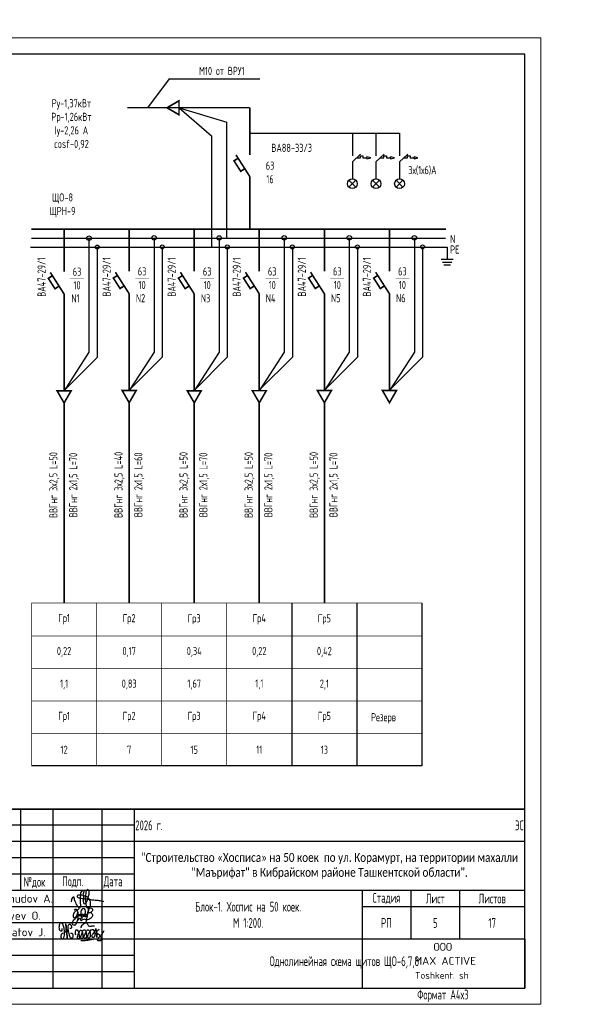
# Model space of a CAD drawing. Header units: millimetres. Extents: x 473009 to 2502882, y 456217 to 1153743.
# Tile 14 of 124: x 820068 to 837514, y 457033 to 487290. Entities that reach past the tile are written whole.
import ezdxf
from ezdxf.enums import TextEntityAlignment as Align

# ---------------------------------------------------------------- set-up
doc = ezdxf.new("R2010")
doc.units = ezdxf.units.MM
for name, color, linetype in [('_Текст', 7, 'Continuous'), ('EKAB', 7, 'Continuous'), ('FORMAT', 150, 'Continuous'), ('Osnova', 7, 'Continuous'), ('построение', 7, 'Continuous'), ('формат', 136, 'Continuous')]:
    doc.layers.add(name, color=color, linetype=linetype)
doc.layers.add('ТХ. штамп', color=7, linetype='Continuous', lineweight=25)
doc.layers.add('ЭМ', color=240, linetype='Continuous', lineweight=20)
doc.styles.add('COMPLEX', font='isocpeur.ttf')
doc.styles.add('SPDS', font='spds.shx', dxfattribs={"width": 0.8, "height": 250})
doc.styles.add('SPDS1', font='spds.shx', dxfattribs={"width": 0.8})

# ---------------------------------------------------------------- blocks, each defined once
blk = doc.blocks.new('*U102')
at = {"color": 0, "linetype": 'Continuous', "lineweight": 30}
blk.add_line((404, 60), (589, 60), dxfattribs=at)
at = {"layer": 'ЭМ', "color": 0, "lineweight": 20, "ltscale": 0.5}
blk.add_lwpolyline([(0, 0), (594, 0), (594, 297), (0, 297)], close=True, dxfattribs=at)
at = {"layer": 'ЭМ', "color": 0, "lineweight": 30, "ltscale": 0.5}
blk.add_lwpolyline([(20, 5), (589, 5), (589, 292), (20, 292)], close=True, dxfattribs=at)
blk = doc.blocks.new('A$C4c4061ee')
at = {"color": 184, "lineweight": 30}
blk.add_spline([(-39.7, -7.1), (-36.8, 4), (-34, 7.9), (-31.2, -0.1), (-24.1, -16.2), (-16.7, -23.5), (-13.9, -23.5), (-12.5, -17.9), (-12.5, 12.7), (-8.3, 24.8), (-4.4, 27), (-3.4, 21.4), (-5.7, 12.9), (-4.4, 8), (-4.4, -10), (-2, -12.6), (3.3, -10), (9.6, 6.1), (12.6, 19.5), (7.6, 28.9), (4.7, 26.6), (2.4, 16.6), (1.1, -1.2), (2.9, -14.2), (6.8, -24.8), (10.9, -24.8), (15, -21.3), (16.5, -17.2), (16.5, -9.9), (12, 2), (5.9, 7.4), (-2.7, 10.3), (-10, 12.1), (-17, 12.1), (-21.5, 11.2), (-22.5, 7.7), (-20, 5.4), (-14, 3.7), (-0.7, 1.8), (11, 0.5), (22.2, -1.2), (37.6, -2.6), (43.5, -3.6), (49.3, -4.5), (54.9, -6.4)], degree=3, dxfattribs=at)
blk = doc.blocks.new('Odil Ganiyev')
at = {"color": 184, "lineweight": 30}
for points, knots in [([(278093, -189111), (278063, -189124), (277979, -189180), (277976, -189469), (278121, -189357), (278159, -189260), (278167, -189222)], [0, 0, 0, 0, 84.01965, 319.3343, 434.006974, 519.963926, 519.963926, 519.963926, 519.963926]), ([(278167, -189222), (278181, -189151), (278171, -189084), (278111, -189103), (278093, -189111)], [526.826092, 526.826092, 526.826092, 526.826092, 665.559085, 706.396126, 706.396126, 706.396126, 706.396126]), ([(278396, -189316), (278466, -189243), (278495, -189145), (278487, -189009), (278378, -188944), (278332, -188998), (278319, -189020), (278305, -189050), (278280, -189134), (278300, -189288), (278388, -189386)], [0, 0, 0, 0, 210.331661, 341.544209, 437.993539, 521.209993, 521.209993, 521.209993, 602.643394, 823.015149, 823.015149, 823.015149, 823.015149]), ([(278617, -189118), (278680, -189058), (278780, -189127), (278817, -189262), (278675, -189400), (278595, -189412), (278531, -189410)], [498.211239, 498.211239, 498.211239, 498.211239, 560.962433, 628.560844, 789.184895, 992.203079, 992.203079, 992.203079, 992.203079]), ([(278604, -188939), (278630, -188908), (278658, -188890), (278746, -188897), (278776, -188980), (278743, -189054), (278691, -189101), (278617, -189118)], [0, 0, 0, 0, 59.301687, 137.83445, 232.671471, 306.955654, 371.443461, 371.443461, 371.443461, 371.443461])]:
    blk.add_open_spline(points, degree=3, knots=knots, dxfattribs=at)
for points in [[(278009, -189095), (278081, -189029), (278139, -189055), (278204, -188993)], [(278218, -189288), (278220, -189298), (278251, -189229), (278258, -189294), (278315, -189206), (278295, -189231), (278320, -189288), (278380, -189198), (278355, -189239), (278384, -189286), (278449, -189192), (278428, -189223), (278438, -189281), (278515, -189197), (278494, -189208), (278505, -189282), (278604, -188932), (278563, -189514)], [(278174, -189155), (278173, -189633), (278135, -189699), (278036, -189702), (278008, -189605), (278074, -189469), (278128, -189405), (278218, -189288)], [(278213, -189509), (278316, -189388), (278340, -189483), (278421, -189425), (278521, -189382)]]:
    blk.add_spline(points, degree=3, dxfattribs=at)
blk = doc.blocks.new('A$C77aec0c1')
at = {"color": 184, "lineweight": 30}
for points in [[(-78.4, 25.2), (-78.4, 19.8), (-80.1, 15.4), (-82.7, 15.2), (-85.9, 18.3), (-87.6, 24.6), (-87.6, 33.5), (-85.8, 41.5), (-83.2, 44.9), (-79.5, 45.3), (-74.8, 37.3), (-71.4, 24), (-70.3, 12.8), (-70.6, 1.9), (-72.5, -8.2), (-74.5, -11.9), (-76.7, -12.4), (-79.3, -9.8), (-81.1, -2.5), (-80.5, 2.8), (-78.6, 6.3), (-76.3, 8.1), (-74.2, 8.6)], [(-70.3, 8.8), (-64.2, 15.4), (-63.4, 26), (-64.7, 36.5), (-65.8, 41.1), (-66, 40.4), (-65.4, 38.6), (-63.9, 30.6), (-63.4, 26), (-62.4, 17.4), (-61.3, 7.7), (-60.5, -1.3), (-59.7, -9.1), (-59.2, -11.6), (-59.5, -10.3), (-59.8, -8.8), (-61, 4.4), (-61.6, 9.7), (-62.2, 15.2), (-62.4, 16.8), (-60.5, 15), (-58.2, 15.7), (-56.6, 21.2), (-56.7, 31.2), (-55.8, 37.1), (-53.2, 40), (-50, 39.7), (-45.9, 34.7), (-45.4, 29.7), (-46.3, 25.7), (-48.8, 25), (-50.3, 25.3)], [(-10.4, 26.1), (-11.3, 30.7), (-5.9, 37.4), (1.2, 43.5), (6.2, 44.3), (10.3, 42.2), (12.4, 38), (15, 34.5), (18.4, 33), (24.9, 33.5), (29.4, 34.6), (33.6, 34.4), (35.1, 34)], [(-56.6, 20.3), (-55.7, 12.4), (-53.4, 2), (-50.9, -4.5), (-47.7, -7.4), (-43.4, -8.2), (-40.2, -6.5), (-38.7, -1.4), (-39.6, 2.9), (-41.5, 6), (-44.2, 7.7), (-47, 7.2), (-47.6, 5.7)], [(-30.4, 1), (-29.8, 17.4), (-28.4, 20.1), (-25.6, 19.9), (-20.5, 13.6), (-18.9, 4.6), (-17.5, -7.1), (-18.5, -11.1), (-21.9, -11.5), (-24, -7.9), (-23.3, -0.6), (-20.4, 7.3), (-17, 14), (-13.9, 18.7), (-9.6, 18.3), (-6.3, 10.9), (-5, -2.4), (-5, -8.8), (-9, -10.1), (-12.3, -6.5), (-11.2, 0.2), (-8.3, 6.3), (-6.9, 12.8), (-4.7, 17.9), (-0.2, 20.5), (4.2, 17.9), (6, 9.7), (7.1, 1), (7.6, -6.8), (4.7, -8.8), (0.1, -8.1), (-0.1, -1.4), (3.2, 6.9), (7.8, 15.8), (10.6, 19.9), (16, 19.6), (19.3, 13.2), (20.4, 0.9), (19.5, -6.1), (16.8, -9.2), (13.6, -8.5), (11.7, -1), (15.1, 6.9), (19.9, 14.2), (24.4, 19.9), (31, 21.1), (35, 14.6), (36.2, 0.9), (34.1, -5.6), (29.3, -6.4), (26.9, -3.5), (30.5, 6.3), (35.4, 12.4), (39.7, 19.3), (40.4, 25.2), (40.7, 24.3), (43.9, -4.9), (43.8, -3.9), (42.9, 9.7), (43.1, 12.5), (45.5, 16.5), (50.4, 21.1), (52.2, 22.2), (51.2, 21.8)], [(42.9, 10.8), (45.1, 7.7), (48.3, 5.7), (51.7, 3.7), (54.9, -0.4), (57.8, -5.8), (58.9, -10.7), (58.5, -15.5), (56.8, -17.9), (52, -18.5), (48.4, -18.1), (46.1, -15.6), (45.8, -12.6), (48.1, -9.4), (51.1, -6.3), (54.5, -2.6), (57.9, 1), (62.2, 6.3), (66.5, 12.8), (69.8, 17.8)], [(-11.8, -17.3), (-2.7, -17.5), (7.9, -15.9), (17.6, -14.8), (25.1, -13.1), (30.9, -13.1)]]:
    blk.add_spline(points, degree=3, dxfattribs=at)
blk = doc.blocks.new('124343576765846544')
at = {"color": 7, "lineweight": 25, "ltscale": 100}
for p in [(526998, 459414), (521998, 457914)]:
    blk.add_line(p, (526998, 457914), dxfattribs=at)
at = {"layer": '_Текст', "color": 7, "lineweight": 30}
for p, q in [((526998, 463414), (508498, 463414)), ((509498, 463414), (509498, 460914)), ((510498, 463414), (510498, 457914)), ((511498, 463414), (511498, 460914)), ((512498, 463414), (512498, 457914)), ((513998, 463414), (513998, 457914)), ((514998, 463414), (514998, 457914)), ((526998, 462414), (514998, 462414)), ((514998, 461414), (508498, 461414)), ((526998, 460914), (508498, 460914)), ((521998, 460914), (521998, 457914)), ((526998, 460414), (521998, 460414)), ((526998, 459414), (514998, 459414))]:
    blk.add_line(p, q, dxfattribs=at)
at = {"layer": '_Текст', "color": 7, "linetype": 'ByBlock', "lineweight": 30}
blk.add_line((508498, 463414), (508498, 457914), dxfattribs=at)
at = {"layer": '_Текст', "color": 7, "lineweight": 25}
for p, q in [((514998, 462914), (508498, 462914)), ((514998, 462414), (508498, 462414)), ((514998, 461914), (508498, 461914)), ((523498, 460914), (523498, 459414)), ((524998, 460914), (524998, 459414)), ((514998, 460414), (508498, 460414)), ((514998, 459914), (508498, 459914)), ((514998, 459414), (508498, 459414)), ((514998, 458914), (508498, 458914)), ((514998, 458414), (508498, 458414))]:
    blk.add_line(p, q, dxfattribs=at)
for name, p, xscale, yscale, zscale in [('A$C4c4061ee', (513481, 460638), 10.45975922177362, 10.45975922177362, 10.45975922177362), ('A$C77aec0c1', (513463, 459525), 8.776011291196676, 8.776011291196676, 8.776011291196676)]:
    blk.add_blockref(name, p, dxfattribs=dict(xscale=xscale, yscale=yscale, zscale=zscale))
at = {"xscale": 0.7326778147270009, "yscale": 0.7326778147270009, "zscale": 0.7326778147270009, "rotation": 351.5695638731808}
blk.add_blockref('Odil Ganiyev', (331974, 627214), dxfattribs=at)
at = {"color": 0, "linetype": 'Continuous', "lineweight": -2, "style": 'COMPLEX', "width": 0.85}
blk.add_text('Bosh muhandis', height=250, dxfattribs=at).set_placement((509489, 460683), align=Align.MIDDLE_CENTER)
at = {"color": 0, "linetype": 'Continuous', "lineweight": -2, "style": 'COMPLEX'}
for s, p in [('Maxmudov A.', (510499, 460538)), ('Ganiyev O.', (510507, 460012)), ('Qudratov J.', (510499, 459505))]:
    blk.add_text(s, height=250, dxfattribs=at).set_placement(p)
for s, p in [('Ishladi', (508993, 460184)), ('Tekshirdi', (509191, 459691))]:
    blk.add_text(s, height=250, dxfattribs=at).set_placement(p, align=Align.MIDDLE_CENTER)
at = {"style": 'COMPLEX'}
for s, p in [('ООО', (524196, 459059)), ('MAX ACTIVE', (523607, 458628))]:
    blk.add_text(s, height=243.5, dxfattribs=at).set_placement(p)
at = {"ltscale": 100, "style": 'COMPLEX'}
blk.add_text('Toshkent. sh', height=206.67, dxfattribs=at).set_placement((525275, 458199), align=Align.RIGHT)
at = {"color": 0, "lineweight": 25, "insert": (525998, 459914), "char_height": 300, "width": 2000, "attachment_point": 5, "style": 'SPDS1'}
blk.add_mtext('17', dxfattribs=at)
at = {"layer": '_Текст', "color": 7, "lineweight": 25, "style": 'SPDS1', "width": 0.8}
for s, p in [('Изм.', (508560, 461043)), ('Кол.', (509690, 461022)), ('Лист', (510622, 461043)), ('№док', (511595, 461027)), ('Подп.', (512782, 461043)), ('Дата', (514053, 461043))]:
    blk.add_text(s, height=300, dxfattribs=at).set_placement(p)
at = {"layer": '_Текст', "color": 7, "char_height": 300, "attachment_point": 5}
for s, insert, width, style in [('2026 г.                                                                                        ЭС', (520998, 462914), 12000, 'SPDS1'), ('{\\fCalibri|b0|i0|c204|p34;\\H0.91667x;\\C256;"Строительство «Хосписа» на 50 коек  по ул. Корамурт, на территории махалли "Маърифат" в Кибрайском районе Ташкентской области".\\H1.30253x; }', (520998, 461664), 12000, 'SPDS'), ('Стадия', (522748, 460664), 1500, 'SPDS1'), ('Лист', (524248, 460664), 1500, 'SPDS1'), ('Листов', (525998, 460664), 1500, 'SPDS1'), ('Блок-1. Хоспис на 50 коек.\\PМ 1:200.', (518498, 460164), 7000, 'SPDS'), ('РП', (522748, 459914), 1500, 'SPDS1')]:
    blk.add_mtext(s, dxfattribs=dict(at, insert=insert, width=width, style=style))

msp = doc.modelspace()

# ---------------------------------------------------------------- linework, layer by layer
at = {"color": 7}
for p, q in [((830293.5, 482924.4), (830544.1, 483161.9)), ((830293.5, 482924.4), (830293.5, 482398.3)), ((830418.8, 483043.2), (830539.8, 483043.2)), ((830539.8, 483043.2), (830539.8, 483105.3)), ((830539.8, 483105.3), (830618.9, 483105.3)), ((830618.9, 483105.3), (830618.9, 483043.2)), ((830618.9, 483043.2), (830738.7, 483043.2)), ((831018.1, 482924.4), (831268.8, 483161.9)), ((831018.1, 482924.4), (831018.1, 482398.3)), ((831143.5, 483043.2), (831264.4, 483043.2)), ((831264.4, 483043.2), (831264.4, 483105.3)), ((831264.4, 483105.3), (831343.5, 483105.3)), ((831343.5, 483105.3), (831343.5, 483043.2)), ((831343.5, 483043.2), (831463.3, 483043.2)), ((831742.8, 482924.4), (831993.4, 483161.9)), ((831742.8, 482924.4), (831742.8, 482398.3)), ((831868.1, 483043.2), (831989.1, 483043.2)), ((831989.1, 483043.2), (831989.1, 483105.3)), ((831989.1, 483105.3), (832068.2, 483105.3)), ((832068.2, 483105.3), (832068.2, 483043.2)), ((832068.2, 483043.2), (832187.9, 483043.2)), ((830187.5, 482354.4), (830399.6, 482142.3)), ((830187.5, 482142.3), (830399.6, 482354.4)), ((830293.5, 482548.3), (830293.5, 482398.3)), ((830912.1, 482354.4), (831124.2, 482142.3)), ((830912.1, 482142.3), (831124.2, 482354.4)), ((831018.1, 482548.3), (831018.1, 482398.3)), ((831636.7, 482354.4), (831848.8, 482142.3)), ((831636.7, 482142.3), (831848.8, 482354.4)), ((831742.8, 482548.3), (831742.8, 482398.3))]:
    msp.add_line(p, q, dxfattribs=at)
for centre in [(830293.5, 482248.3), (831018.1, 482248.3), (831742.8, 482248.3)]:
    msp.add_circle(centre, 150, dxfattribs=at)
at = {"layer": 'EKAB', "color": 7}
for p, q in [((830738.7, 483047), (830738.2, 483016.6)), ((830738.2, 483016.6), (830859.5, 483044.8)), ((830738.7, 483046.7), (830739.6, 483077.2)), ((830859.5, 483044.8), (830739.6, 483077.2)), ((831463.4, 483047), (831462.8, 483016.6)), ((831462.8, 483016.6), (831584.1, 483044.8)), ((831463.3, 483046.7), (831464.2, 483077.2)), ((831584.1, 483044.8), (831464.2, 483077.2)), ((832187.4, 483016.6), (832308.7, 483044.8)), ((832188, 483046.7), (832188.8, 483077.2)), ((832308.7, 483044.8), (832188.8, 483077.2))]:
    msp.add_line(p, q, dxfattribs=at)
at = {"layer": 'FORMAT', "color": 0, "lineweight": 25, "ltscale": 2}
for p, q in [((824964.8, 484583.8), (826432.3, 484136.7)), ((824964.8, 484583.8), (825965.2, 483724.5)), ((826432.3, 480579.1), (826432.3, 484136.7)), ((827141, 483807.9), (831742.8, 483807.9)), ((830293.5, 483807.9), (830293.5, 483110.4)), ((831018.1, 483807.9), (831018.1, 483110.4)), ((831742.8, 483807.9), (831742.8, 483110.4)), ((825965.2, 483724.5), (825965.2, 480302)), ((832188, 483047), (832187.4, 483016.6)), ((820430.1, 480579.1), (833157.2, 480579.1)), ((822198, 480579.1), (822198, 477070.2)), ((824198.4, 480587.3), (824198.4, 477078.4)), ((826197.8, 480583.8), (826197.8, 477074.9)), ((828197.9, 480585.6), (828197.9, 477076.7)), ((830198, 480587.3), (830198, 477078.4)), ((832198.1, 480587.2), (832198.1, 477078.3)), ((820403.5, 480302.2), (833205.1, 480302.2)), ((822449.2, 480302), (822449.2, 476912.5)), ((824449.5, 480310.2), (824449.5, 476920.7)), ((826448.9, 480306.7), (826448.9, 476917.2)), ((828449, 480308.5), (828449, 476918.9)), ((830449.1, 480310.2), (830449.1, 476920.7)), ((832449.3, 480310.1), (832449.3, 476920.5)), ((833205.1, 480302.2), (833205.1, 479931.1)), ((833022.7, 479931.1), (833387.5, 479931.1)), ((833062.3, 479843.2), (833347.9, 479843.2)), ((833102, 479755.3), (833308.2, 479755.3)), ((822198, 477070.2), (821432.3, 475883.8)), ((822449.2, 476912.5), (821453.2, 475916.1)), ((824198.4, 477078.4), (823432.6, 475892)), ((824449.5, 476920.7), (823453.5, 475924.3)), ((826197.8, 477074.9), (825432, 475888.5)), ((826448.9, 476917.2), (825452.9, 475920.8)), ((828197.9, 477076.7), (827432.2, 475890.2)), ((828449, 476918.9), (827453, 475922.5)), ((830198, 477078.4), (829432.3, 475892)), ((830449.1, 476920.7), (829453.1, 475924.3)), ((832198.1, 477078.3), (831432.4, 475891.8)), ((832449.3, 476920.5), (831453.3, 475924.1)), ((828431.4, 469364), (828430.9, 464358.1)), ((830431.5, 469364), (830431, 464358.1)), ((832431.6, 469364), (832431.2, 464358.1)), ((832431.2, 464358.1), (820431, 464358.1))]:
    msp.add_line(p, q, dxfattribs=at)
at = {"layer": 'FORMAT', "color": 0, "lineweight": 25, "ltscale": 2, "const_width": 50}
for points in [[(824593.4, 484583.8), (824964.8, 484369.4), (824964.8, 484798.2)], [(821432.8, 475512.4), (821647.3, 475883.8), (821218.4, 475883.8)], [(823433.2, 475520.6), (823647.6, 475892), (823218.7, 475892)], [(825432.6, 475517.1), (825647, 475888.5), (825218.1, 475888.5)], [(827432.7, 475518.8), (827647.1, 475890.2), (827218.3, 475890.2)], [(829432.8, 475520.6), (829647.2, 475892), (829218.4, 475892)], [(831432.9, 475520.4), (831647.3, 475891.8), (831218.5, 475891.8)]]:
    msp.add_lwpolyline(points, close=True, dxfattribs=at)
at = {"layer": 'FORMAT', "color": 0, "lineweight": 25, "ltscale": 2}
for points, const_width in [([(827141, 484583.8), (823376.3, 484583.8)], 40), ([(827141, 484583.8), (827141, 483127.4)], 50), ([(826780.8, 483032.8), (826655.3, 482952.6), (826860.7, 482631.5), (826986.2, 482711.7)], 50), ([(827142, 482468), (826717.1, 483132.4)], 50), ([(827141, 482469.7), (827141, 480856.2)], 50), ([(820430.1, 480856.2), (833172.2, 480856.2)], 50), ([(821432.3, 480856.2), (821432.3, 479551.1)], 50), ([(823432.6, 480864.4), (823432.6, 479559.3)], 50), ([(825432, 480860.9), (825432, 479555.8)], 50), ([(827432.2, 480862.7), (827432.2, 479557.6)], 50), ([(829432.3, 480864.4), (829432.3, 479559.3)], 50), ([(831432.4, 480864.3), (831432.4, 479559.1)], 50), ([(821072.5, 479423.3), (820947.1, 479343), (821152.4, 479021.9), (821277.9, 479102.1)], 50), ([(821433.7, 478858.5), (821008.8, 479522.8)], 50), ([(821618.9, 479338.7), (822040.8, 479338.7)], 10), ([(823072.8, 479431.5), (822947.4, 479351.2), (823152.7, 479030.1), (823278.2, 479110.4)], 50), ([(823434.1, 478866.7), (823009.2, 479531.1)], 50), ([(823619.2, 479346.9), (824041.1, 479346.9)], 10), ([(825072.2, 479428), (824946.8, 479347.7), (825152.2, 479026.6), (825277.6, 479106.8)], 50), ([(825433.5, 478863.1), (825008.6, 479527.5)], 50), ([(825618.6, 479343.4), (826040.5, 479343.4)], 10), ([(827072.4, 479429.7), (826946.9, 479349.5), (827152.3, 479028.4), (827277.7, 479108.6)], 50), ([(827433.6, 478864.9), (827008.7, 479529.3)], 50), ([(827618.7, 479345.1), (828040.6, 479345.1)], 10), ([(829072.5, 479431.5), (828947, 479351.2), (829152.4, 479030.1), (829277.9, 479110.4)], 50), ([(829433.7, 478866.7), (829008.8, 479531.1)], 50), ([(829618.8, 479346.9), (830040.8, 479346.9)], 10), ([(831072.6, 479431.3), (830947.1, 479351.1), (831152.5, 479029.9), (831278, 479110.2)], 50), ([(831433.8, 478866.5), (831008.9, 479530.9)], 50), ([(831619, 479346.7), (832040.9, 479346.7)], 10), ([(821432.3, 478858.3), (821432.3, 475883.8)], 50), ([(823432.6, 478866.5), (823432.6, 475892)], 50), ([(825432, 478863), (825432, 475888.5)], 50), ([(827432.2, 478864.8), (827432.2, 475890.2)], 50), ([(829432.3, 478866.5), (829432.3, 475892)], 50), ([(831432.4, 478866.4), (831432.4, 475891.8)], 50), ([(821432.8, 475512.4), (821432.8, 469364)], 50), ([(823433.2, 475520.6), (823433.2, 469372.2)], 50), ([(825432.6, 475517.1), (825432.6, 469368.7)], 50), ([(827432.4, 475516.9), (827432.4, 469368.5)], 50), ([(829432.5, 475518.6), (829432.5, 469370.3)], 50), ([(822431.7, 469372.2), (822431.4, 464356.9)], 20), ([(824431.1, 469360.5), (824430.7, 464356.9)], 20), ([(826431.3, 469362.2), (826430.8, 464356.9)], 20)]:
    msp.add_lwpolyline(points, dxfattribs=dict(at, const_width=const_width))
for centre, radius in [((822198, 480579.1), 68.8), ((824198.4, 480587.3), 68.8), ((826197.8, 480583.8), 68.8), ((828197.9, 480585.6), 68.8), ((830198, 480587.3), 68.8), ((832198.1, 480587.2), 68.8), ((822449.2, 480302), 61.1), ((824449.5, 480310.2), 61.1), ((826448.9, 480306.7), 61.1), ((828449, 480308.5), 61.1), ((830449.1, 480310.2), 61.1), ((832449.3, 480310.1), 61.1)]:
    msp.add_circle(centre, radius, dxfattribs=at)
at = {"layer": 'Osnova', "color": 0, "const_width": 20}
for points in [[(820431.4, 469372.2), (820431.1, 464356.9)], [(820431.4, 469372.2), (820431.1, 464356.9)], [(820431.4, 469364), (832431.6, 469364)], [(820431.4, 468356.2), (832431.5, 468356.2)], [(820431.2, 467357.4), (832431.4, 467357.4)], [(820431.1, 466357.4), (832431.3, 466357.4)], [(820431, 465359.5), (832431.3, 465359.5)]]:
    msp.add_lwpolyline(points, dxfattribs=at)
at = {"layer": 'построение', "color": 0, "lineweight": 25}
for q in [(823993.5, 484583.8), (827443.7, 485472.6)]:
    msp.add_line((824658.3, 485472.6), q, dxfattribs=at)

# ---------------------------------------------------------------- block references
at = {"lineweight": 50}
msp.add_blockref('124343576765846544', (308592.1, -380.7), dxfattribs=at)
at = {"layer": 'формат', "color": 0, "xscale": 100, "yscale": 100, "zscale": 100}
msp.add_blockref('*U102', (776690.2, 457033.4), dxfattribs=at)

# ---------------------------------------------------------------- texts
at = {"color": 7, "ltscale": 2, "insert": (513015.9, 476034.8), "char_height": 250, "width": 17719.705, "attachment_point": 4, "line_spacing_factor": 1.44, "style": 'SPDS1'}
msp.add_mtext('\\pi7954.85267;{\\L\\C256;Общие данные\\P\\pi0;\\l    1.Настоящий проект электроосвещения и электрооборудования здания выполнен на основании следующих исходных данных разделов: АР, ОВ, ОС, ТХ. \\PВРУ-1- Ру =116,2кВт; \\P             Рр =98,7кВт.\\P    2.Проектом предусмотрено рабочее (общее, местное) ремонтное и аварийное освещение.\\P    3.Общее рабочее освещение предусматривается стационарными светодиодными светильниками. Выбор типа светильников производился в соответствии с назначением помещений, характеристикой среды и требованиями архитектурного оформления.\\P   4.Освещенность помещений принята согласно нормам и правилам КМК2.01.05-98.\\P   5.Управление рабочим освещением осуществляется выключателями, установленными по месту в помещениях .\\P   6.Аварийное освещение предусматривается по линиям проходов и выходов из здания. Светильники аварийного освещения выделяются из числа светильников общего рабочего освещения и питаются от сети аварийного освещения.\\P   7.Включение светильников общего и аварийного освещения раздельное.\\P  8.Групповая осветительная сеть выполняется кабелем марки ВВГнг-0,66  в ПВХ гофротрубе за подвесным потолком, в плитах перекрытий.   \\P     9.Силовыми электроприемниками являются  технологическое,  сантехническое оборудование. Номинальная мощность установленных электроприемников принята в соответствии с заданиями технологической, вентиляционной частей проекта. \\PРасчетная мощность силовых электроприемников определена методом коэффициентов спроса по характерным группам электроприемников (на основании рекомендаций КМК). . Отключение общей вентиляции при пожаре осуществляется поступлением сигнала на магнитный пускатель "МП".\\P     10.Силовая распределительная сеть выполняется кабелем ВВГнг, проложенная за подвесным потолком в ПВХ гофротрубе и скрыто в ПВХ трубе под слоем штукатурки. \\P     11.Силовые распределительные пункты приняты с автоматическими выключателями на отходящих линиях. Щиты принять навесными. В качестве главного распределительного щита принята панель ПР. Магистральные сети выполняются кабелем марки ВВГнг, проложенные в гофрированных трубах ПВХ, на скобах.\\P    12.Для защиты от поражения электрическим током предусматривается следующие виды заземления :\\P     Заземление всех корпусов электроприемников выполняется в однофазной сети третьим  заземляющим проводом,в трехфазной-пятым заземляющим проводом.\\PВ проекте принята система заземления TN-S. Ввод в здание должен быть предусмотрен пятижильным кабелем. Пятая жила соединяется с заземленной нейтралью источника.\\P    13. Опасные зоны на объекте отсутствуют\\C5;.\\P    }14. {\\C256;Монтаж выполнить в соответствии с ПУЭ и КМК3.05.06-97.}', dxfattribs=at)
at = {"color": 0, "lineweight": 25, "char_height": 250, "width": 3000, "attachment_point": 5, "rotation": 90, "style": 'SPDS1'}
for insert in [(822739.9, 479386.1), (826739.4, 479384.4), (828739.6, 479386.1), (830739.7, 479385.9), (820739.6, 479377.9), (824739.3, 479382.6)]:
    msp.add_mtext('ВА47-29/1', dxfattribs=dict(at, insert=insert))
at = {"color": 1, "lineweight": 25, "ltscale": 100, "char_height": 300, "attachment_point": 5, "style": 'SPDS1'}
for s, insert, width in [('{\\C0;5}', (832840.2, 459533.4), 1500), ('{\\C0; Однолинейная схема щитов ЩO-6,7,8}', (829988.2, 458318.7), 11701.524)]:
    msp.add_mtext(s, dxfattribs=dict(at, insert=insert, width=width))
at = {"layer": 'FORMAT', "color": 0, "lineweight": 25, "ltscale": 2, "char_height": 250}
for s, insert, width, attachment_point, style in [('М10 от ВРУ1', (826278.7, 485717.3), 2861.145, 5, 'SPDS1'), ('{\\C7;Pу-1,37кВт\\PPр-1,26кВт\\PIу-2,26 А\\Pcosf-0,92}', (821658.8, 484068.8), 2861.145, 5, 'SPDS1'), ('ВА88-33/3', (828428, 483352.1), 2861.145, 5, 'SPDS1'), ('63\\P16', (827761.9, 482597.5), 2861.145, 5, 'SPDS1'), ('3х(1х6)А', (832445.3, 482655.3), 2861.145, 5, 'SPDS1'), ('ЩO-8\\PЩРН-9', (821383.5, 481585.6), 2861.145, 5, 'SPDS1'), ('N', (833298.5, 480674.1), 322.357, 1, 'SPDS'), ('PE', (833298.5, 480351.6), 1975.073, 1, 'SPDS'), ('63\\P10', (821829.8, 479338.7), 2000, 5, 'SPDS1'), ('63\\P10', (823830.2, 479346.9), 2000, 5, 'SPDS1'), ('63\\P10', (825829.6, 479343.4), 2000, 5, 'SPDS1'), ('63\\P10', (827829.7, 479345.1), 2000, 5, 'SPDS1'), ('63\\P10', (829829.8, 479346.9), 2000, 5, 'SPDS1'), ('63\\P10', (831829.9, 479346.7), 2000, 5, 'SPDS1'), ('N1{\\W0.3;\\T0.75; }', (821782, 478725.1), 2000, 5, 'SPDS1'), ('N2{\\W0.3;\\T0.75; }', (823782.3, 478733.3), 2000, 5, 'SPDS1'), ('N3{\\W0.3;\\T0.75; }', (825781.7, 478729.8), 2000, 5, 'SPDS1'), ('N4{\\W0.3;\\T0.75; }', (827781.8, 478731.6), 2000, 5, 'SPDS1'), ('N5{\\W0.3;\\T0.75; }', (829782, 478733.3), 2000, 5, 'SPDS1'), ('N6{\\W0.3;\\T0.75; }', (831782.1, 478733.1), 2000, 5, 'SPDS1'), ('Гр1', (821432.2, 468869.9), 2000, 5, 'SPDS1'), ('Гр2', (823431.6, 468866.4), 2000, 5, 'SPDS1'), ('Гр3', (825431, 468862.9), 2000, 5, 'SPDS1'), ('Гр4', (827431.4, 468866.4), 2000, 5, 'SPDS1'), ('Гр5', (829431.2, 468862.5), 2000, 5, 'SPDS1'), ('0,22', (821432.2, 467859.3), 2000, 5, 'SPDS1'), ('0,17', (823432.5, 467858.7), 2000, 5, 'SPDS1'), ('0,34', (825431.9, 467858.5), 2000, 5, 'SPDS1'), ('0,22', (827432.2, 467862.1), 2000, 5, 'SPDS1'), ('0,42', (829432.1, 467858.2), 2000, 5, 'SPDS1'), ('1,1', (821432.2, 466860.5), 2000, 5, 'SPDS1'), ('0,83', (823432.5, 466859.9), 2000, 5, 'SPDS1'), ('1,67', (825431.9, 466859.8), 2000, 5, 'SPDS1'), ('1,1', (827432.2, 466863.3), 2000, 5, 'SPDS1'), ('2,1', (829432.1, 466859.4), 2000, 5, 'SPDS1'), ('Гр1', (821432, 465863.3), 2000, 5, 'SPDS1'), ('Гр2', (823432.3, 465863.3), 2000, 5, 'SPDS1'), ('Гр3', (825431.6, 465862.6), 2000, 5, 'SPDS1'), ('Гр4', (827432, 465866.1), 2000, 5, 'SPDS1'), ('Гр5', (829431.9, 465862.2), 2000, 5, 'SPDS1'), ('Резерв', (831248.8, 465821.8), 2000, 5, 'SPDS1'), ('12', (821432.5, 464855.9), 2000, 5, 'SPDS1'), ('7', (823432.8, 464855.3), 2000, 5, 'SPDS1'), ('15', (825432.2, 464855.2), 2000, 5, 'SPDS1'), ('11', (827432.6, 464858.7), 2000, 5, 'SPDS1'), ('13', (829432.5, 464854.8), 2000, 5, 'SPDS1')]:
    msp.add_mtext(s, dxfattribs=dict(at, insert=insert, width=width, attachment_point=attachment_point, style=style))
at = {"layer": 'FORMAT', "color": 0, "lineweight": 25, "ltscale": 2, "char_height": 250, "width": 8656.306, "attachment_point": 2, "rotation": 90, "style": 'SPDS1'}
for s, insert in [('ВВГнг 3х2,5 L=50', (820978.6, 472988.7)), ('ВВГнг 2х1,5 L=70', (821587.1, 472988.7)), ('ВВГнг 3х2,5 L=40', (822978.9, 472996.9)), ('ВВГнг 2х1,5 L=60', (823587.4, 472996.9)), ('ВВГнг 3х2,5 L=50', (824978.3, 472993.3)), ('ВВГнг 2х1,5 L=70', (825586.8, 472993.3)), ('ВВГнг 3х2,5 L=50', (826978.2, 472993.2)), ('ВВГнг 2х1,5 L=70', (827586.7, 472993.2)), ('ВВГнг 3х2,5 L=50', (828978.3, 472994.9)), ('ВВГнг 2х1,5 L=70', (829586.8, 472994.9))]:
    msp.add_mtext(s, dxfattribs=dict(at, insert=insert))
at = {"layer": 'ТХ. штамп', "lineweight": 25, "insert": (833076.3, 457290.6), "char_height": 300, "width": 3000, "attachment_point": 5, "style": 'SPDS1'}
msp.add_mtext('Формат А4х3', dxfattribs=at)

doc.saveas('drawing.dxf')
